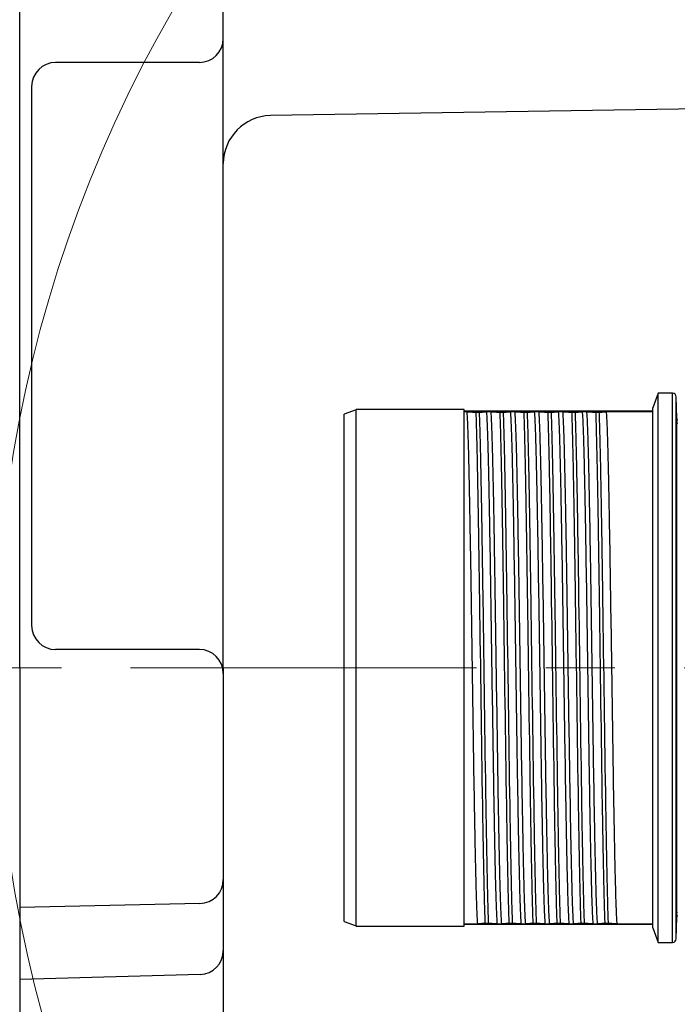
# Model space of a CAD drawing. Header units: millimetres. Extents: x 0 to 1076, y 0 to 742.
# Tile 15 of 124: x 448 to 475, y 211 to 252. Entities that reach past the tile are written whole.
import ezdxf

# ---------------------------------------------------------------- set-up
doc = ezdxf.new("R2010")
doc.units = ezdxf.units.MM
doc.header["$LTSCALE"] = 0.454724
doc.linetypes.add('CENTER', pattern=[50.8, 31.75, -6.35, 6.35, -6.35])
doc.layers.add('NoLayerName_001', color=7, linetype='Continuous')
doc.styles.get("Standard").update_dxf_attribs({"font": 'txt', "bigfont": 'extfont2'})
doc.dimstyles.get("Standard").update_dxf_attribs({"dimtxt": 2.5, "dimasz": 2.5, "dimexe": 1, "dimexo": 1, "dimtad": 1, "dimdec": 3, "dimzin": 0, "dimdsep": 46, "dimtxsty": 'Standard', "dimcen": 2.5, "dimadec": 3, "dimazin": 0, "dimtfac": 0.75, "dimtdec": 3, "dimtmove": 0, "dimatfit": 3, "dimfxl": 1, "dimarcsym": 0})

# ---------------------------------------------------------------- blocks, each defined once
blk = doc.blocks.new('_OPEN30')
at = {"color": 0, "linetype": 'ByBlock', "lineweight": -2}
for p, q in [((-1, 0.267949), (0, 0)), ((0, 0), (-1, -0.267949)), ((0, 0), (-1, 0))]:
    blk.add_line(p, q, dxfattribs=at)
blk = doc.blocks.new('*D121')
at = {"layer": 'Defpoints', "color": 0}
for p in [(428.376, 225.099), (428.476, 225.099), (413.558, 209.614), (454.179, 197.85), (454.266, 197.9)]:
    blk.add_point(p, dxfattribs=at)
at = {"layer": 'NoLayerName_001', "color": 0, "linetype": 'Continuous', "lineweight": 13}
for p, q in [((425.876, 225.099), (409.703, 225.099)), ((452.014, 196.6), (421.985, 179.262))]:
    blk.add_line(p, q, dxfattribs=at)
blk.add_arc((501.376, 225.099), 89.173, 182.40963, 207.59037, dxfattribs=at)
at = {"layer": 'NoLayerName_001', "color": 0, "lineweight": 13, "xscale": 3.75, "yscale": 3.75, "zscale": 3.75}
for p, rotation in [((412.203, 225.099), 91.20481582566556), ((424.15, 180.512), 298.7951841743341)]:
    blk.add_blockref('_OPEN30', p, dxfattribs=dict(at, rotation=rotation))
at = {"layer": 'NoLayerName_001', "color": 0, "lineweight": 13, "insert": (421.988, 203.827), "char_height": 8.75, "attachment_point": 5, "rotation": 285}
blk.add_mtext('\\W0.8000;30%%d', dxfattribs=at)
blk = doc.blocks.new('DIM_0003')
at = {"color": 3, "linetype": 'Continuous', "lineweight": 13}
blk.add_arc((54.498, 47.197), 54.498, 300, 210, dxfattribs=at)

msp = doc.modelspace()

# ---------------------------------------------------------------- linework, layer by layer
at = {"layer": 'NoLayerName_001', "color": 7, "linetype": 'Continuous', "lineweight": 25}
for p, q in [((456.3764, 225.0983), (456.3764, 286.456)), ((447.8764, 225.0983), (447.8764, 269.6203)), ((455.3764, 250.3474), (449.3764, 250.3474)), ((448.3764, 249.3474), (448.3764, 226.8634)), ((516.8444, 249.0658), (458.3444, 248.1298)), ((455.3764, 225.8634), (449.3764, 225.8634)), ((447.8764, 225.0983), (447.8764, 180.5762)), ((456.3764, 225.0983), (456.3764, 163.7405)), ((455.3987, 215.2664), (447.8764, 215.0983)), ((455.4044, 212.3096), (447.8764, 212.0983))]:
    msp.add_line(p, q, dxfattribs=at)
at = {"layer": 'NoLayerName_001', "color": 60, "linetype": 'Continuous', "lineweight": 25}
for p, q in [((474.5269, 236.5488), (474.3058, 235.9413)), ((475.1307, 236.5488), (474.5269, 236.5488)), ((474.5269, 213.6488), (474.5269, 236.5488)), ((475.1307, 213.6488), (475.1307, 236.5488)), ((475.2807, 213.7948), (475.2807, 236.4027)), ((475.3039, 235.5163), (475.2807, 236.4027)), ((461.9269, 235.8588), (461.4269, 235.6768)), ((466.4269, 235.8738), (461.9269, 235.8738)), ((461.9269, 214.324), (461.9269, 235.8736)), ((466.4269, 214.3238), (466.4269, 235.8738)), ((474.3058, 235.7988), (466.4269, 235.7988)), ((466.5376, 235.7826), (466.4269, 235.7826)), ((466.9155, 235.7626), (467.0563, 235.7626)), ((467.5376, 235.7826), (467.3707, 235.7826)), ((467.9155, 235.7626), (468.0563, 235.7626)), ((468.5376, 235.7826), (468.3707, 235.7826)), ((468.9155, 235.7626), (469.0563, 235.7626)), ((469.5376, 235.7826), (469.3707, 235.7826)), ((469.9155, 235.7626), (470.0563, 235.7626)), ((470.5376, 235.7826), (470.3707, 235.7826)), ((470.9155, 235.7626), (471.0563, 235.7626)), ((471.5376, 235.7826), (471.3707, 235.7826)), ((471.9155, 235.7626), (472.0563, 235.7626)), ((474.3058, 235.7826), (472.3707, 235.7826)), ((474.3058, 214.2564), (474.3058, 235.9412)), ((461.4269, 214.5209), (461.4269, 235.6766)), ((475.2973, 235.3738), (475.2973, 214.8237)), ((475.3022, 235.4949), (475.2995, 235.4949)), ((475.3045, 235.4948), (475.3022, 235.4949)), ((461.4269, 214.5208), (461.9269, 214.3388)), ((466.4269, 214.4149), (466.983, 214.4149)), ((474.3058, 214.3988), (466.4269, 214.3988)), ((467.4383, 214.435), (467.2974, 214.435)), ((467.8162, 214.4149), (467.983, 214.4149)), ((468.4383, 214.435), (468.2974, 214.435)), ((468.8162, 214.4149), (468.983, 214.4149)), ((469.4383, 214.435), (469.2974, 214.435)), ((469.8162, 214.4149), (469.983, 214.4149)), ((470.4383, 214.435), (470.2974, 214.435)), ((470.8162, 214.4149), (470.983, 214.4149)), ((471.4383, 214.435), (471.2974, 214.435)), ((471.8162, 214.4149), (471.983, 214.4149)), ((472.4383, 214.435), (472.2974, 214.435)), ((472.8162, 214.4149), (474.3058, 214.4149)), ((475.2807, 213.7948), (475.3039, 214.6813)), ((475.2995, 214.7026), (475.3045, 214.7027)), ((461.9269, 214.3238), (466.4269, 214.3238)), ((474.3058, 214.2563), (474.5269, 213.6488)), ((474.5269, 213.6488), (475.1307, 213.6488))]:
    msp.add_line(p, q, dxfattribs=at)
at = {"layer": 'NoLayerName_001', "color": 4, "linetype": 'CENTER', "lineweight": 13}
msp.add_line((536.2461, 225.0988), (428.3764, 225.0988), dxfattribs=at)
at = {"layer": 'NoLayerName_001', "color": 7, "linetype": 'Continuous', "lineweight": 25}
for centre, radius, start, end in [((455.3764, 251.3474), 1, 270, 0), ((449.3764, 249.3474), 1, 90, 180), ((458.3764, 246.13), 2, 90.91665, 180), ((449.3764, 226.8634), 1, 180, 270), ((455.3764, 224.8634), 1, 0, 90), ((455.3764, 216.2661), 1, 271.28019, 0), ((455.3764, 213.3092), 1, 271.60801, 0)]:
    msp.add_arc(centre, radius, start, end, dxfattribs=at)
at = {"layer": 'NoLayerName_001', "color": 60, "linetype": 'Continuous', "lineweight": 25}
for centre, start, end in [((475.1307, 236.3988), 1.49998, 90), ((475.4544, 235.4988), 181.5, 211.30226), ((475.4544, 214.6988), 148.69774, 178.5), ((475.1307, 213.7988), 270, 358.50002)]:
    msp.add_arc(centre, 0.15, start, end, dxfattribs=at)
for points, knots in [([(466.5376, 235.7826), (466.5438, 235.7822), (466.5564, 235.7811), (466.5753, 235.7798), (466.5942, 235.7785), (466.6131, 235.7773), (466.6319, 235.7761), (466.6508, 235.775), (466.676, 235.7736), (466.7075, 235.7719), (466.7453, 235.7701), (466.7831, 235.7683), (466.8209, 235.7665), (466.865, 235.7646), (466.8965, 235.7634), (466.9155, 235.7626)], [0, 0, 0, 0, 0.01892225, 0.03784447, 0.05676693, 0.07568977, 0.09461302, 0.11353661, 0.13246042, 0.17030774, 0.20815382, 0.24599897, 0.28384359, 0.32168802, 0.37845488, 0.37845488, 0.37845488, 0.37845488]), ([(466.5376, 235.7826), (466.5428, 235.7037), (466.5546, 235.5458), (466.565, 235.3085), (466.5748, 235.0712), (466.5831, 234.8339), (466.593, 234.5174), (466.604, 234.1217), (466.6159, 233.6469), (466.6286, 233.0929), (466.645, 232.3015), (466.6686, 231.0351), (466.7422, 226.6027), (466.7975, 222.17), (466.871, 218.1335), (466.8886, 217.2629), (466.9027, 216.6298), (466.9146, 216.155), (466.9232, 215.8384), (466.93, 215.601), (466.9376, 215.3637), (466.9459, 215.1263), (466.9557, 214.8891), (466.9657, 214.6518), (466.9777, 214.4939), (466.983, 214.4149)], [0, 0, 0, 0, 0.2374819, 0.4749639, 0.7124439, 0.9499281, 1.1874158, 1.6623869, 2.137351, 2.6123145, 3.3247629, 4.5121777, 6.4120386, 16.6237909, 17.8112039, 18.5236526, 19.2360993, 19.7110646, 19.94855, 20.1860359, 20.4235178, 20.6609933, 20.8984731, 21.1359794, 21.3734584, 21.3734584, 21.3734584, 21.3734584]), ([(466.9155, 235.7626), (466.9193, 235.6533), (466.9274, 235.4346), (466.9371, 235.1066), (466.949, 234.6692), (466.9621, 234.1224), (466.9784, 233.3568), (466.9992, 232.2631), (467.0306, 230.4037), (467.0953, 226.0285), (467.1499, 221.7626), (467.2099, 218.1532), (467.228, 217.1689), (467.2436, 216.4033), (467.256, 215.8565), (467.2667, 215.419), (467.2755, 215.091), (467.2853, 214.7629), (467.2935, 214.5443), (467.2974, 214.435)], [0, 0, 0, 0, 0.3281735, 0.6563496, 0.9845251, 1.6408724, 2.2972198, 3.2817416, 4.92261, 7.8761744, 16.4086917, 17.7213884, 18.7059077, 19.3622533, 20.0186037, 20.3467828, 20.6749616, 21.0031368, 21.3313094, 21.3313094, 21.3313094, 21.3313094]), ([(467.0563, 235.7626), (467.0668, 235.7631), (467.0878, 235.764), (467.1193, 235.7656), (467.1507, 235.7672), (467.1822, 235.7689), (467.2136, 235.7707), (467.2398, 235.7722), (467.2608, 235.7735), (467.2765, 235.7746), (467.2922, 235.7757), (467.308, 235.7768), (467.3237, 235.7781), (467.3393, 235.7795), (467.355, 235.781), (467.3655, 235.7821), (467.3707, 235.7826)], [0, 0, 0, 0, 0.03150043, 0.06300008, 0.09449978, 0.12600043, 0.15750299, 0.18900849, 0.20476254, 0.2205168, 0.23627058, 0.2520234, 0.26777502, 0.28352552, 0.29927533, 0.31502532, 0.31502532, 0.31502532, 0.31502532]), ([(467.0563, 235.7626), (467.0602, 235.6533), (467.0683, 235.4346), (467.078, 235.1066), (467.0899, 234.6692), (467.103, 234.1224), (467.1193, 233.3568), (467.1401, 232.2631), (467.1715, 230.4037), (467.2362, 226.0285), (467.2908, 221.7626), (467.3507, 218.1532), (467.3689, 217.1689), (467.3845, 216.4033), (467.3968, 215.8565), (467.4076, 215.419), (467.4164, 215.091), (467.4262, 214.7629), (467.4344, 214.5443), (467.4383, 214.435)], [0, 0, 0, 0, 0.3281735, 0.6563496, 0.9845251, 1.6408724, 2.2972198, 3.2817416, 4.92261, 7.8761744, 16.4086917, 17.7213884, 18.7059077, 19.3622533, 20.0186037, 20.3467828, 20.6749616, 21.0031368, 21.3313094, 21.3313094, 21.3313094, 21.3313094]), ([(467.8162, 214.4149), (467.8109, 214.4939), (467.7991, 214.6518), (467.7887, 214.8891), (467.7789, 215.1263), (467.7706, 215.3637), (467.7607, 215.6802), (467.7497, 216.0758), (467.7378, 216.5506), (467.7252, 217.1046), (467.7087, 217.8961), (467.6851, 219.1624), (467.6116, 223.5948), (467.5563, 228.0275), (467.4827, 232.064), (467.4651, 232.9346), (467.451, 233.5678), (467.4392, 234.0426), (467.4306, 234.3591), (467.4237, 234.5965), (467.4161, 234.8339), (467.4079, 235.0712), (467.398, 235.3085), (467.388, 235.5458), (467.376, 235.7037), (467.3707, 235.7826)], [0, 0, 0, 0, 0.2374819, 0.4749639, 0.7124439, 0.9499281, 1.1874158, 1.6623869, 2.137351, 2.6123145, 3.3247629, 4.5121777, 6.4120386, 16.6237909, 17.8112039, 18.5236526, 19.2360993, 19.7110646, 19.94855, 20.1860359, 20.4235178, 20.6609933, 20.8984731, 21.1359794, 21.3734584, 21.3734584, 21.3734584, 21.3734584]), ([(467.5376, 235.7826), (467.5438, 235.7822), (467.5564, 235.7811), (467.5753, 235.7798), (467.5942, 235.7785), (467.6131, 235.7773), (467.6319, 235.7761), (467.6508, 235.775), (467.676, 235.7736), (467.7075, 235.7719), (467.7453, 235.7701), (467.7831, 235.7683), (467.8209, 235.7665), (467.865, 235.7646), (467.8965, 235.7634), (467.9155, 235.7626)], [0, 0, 0, 0, 0.01892225, 0.03784447, 0.05676693, 0.07568977, 0.09461302, 0.11353661, 0.13246042, 0.17030774, 0.20815382, 0.24599897, 0.28384359, 0.32168802, 0.37845488, 0.37845488, 0.37845488, 0.37845488]), ([(467.5376, 235.7826), (467.5428, 235.7037), (467.5546, 235.5458), (467.565, 235.3085), (467.5748, 235.0712), (467.5831, 234.8339), (467.593, 234.5174), (467.604, 234.1217), (467.6159, 233.6469), (467.6286, 233.0929), (467.645, 232.3015), (467.6686, 231.0351), (467.7422, 226.6027), (467.7975, 222.17), (467.871, 218.1335), (467.8886, 217.2629), (467.9027, 216.6298), (467.9146, 216.155), (467.9232, 215.8384), (467.93, 215.601), (467.9376, 215.3637), (467.9459, 215.1263), (467.9557, 214.8891), (467.9657, 214.6518), (467.9777, 214.4939), (467.983, 214.4149)], [0, 0, 0, 0, 0.2374819, 0.4749639, 0.7124439, 0.9499281, 1.1874158, 1.6623869, 2.137351, 2.6123145, 3.3247629, 4.5121777, 6.4120386, 16.6237909, 17.8112039, 18.5236526, 19.2360993, 19.7110646, 19.94855, 20.1860359, 20.4235178, 20.6609933, 20.8984731, 21.1359794, 21.3734584, 21.3734584, 21.3734584, 21.3734584]), ([(467.9155, 235.7626), (467.9193, 235.6533), (467.9274, 235.4346), (467.9371, 235.1066), (467.949, 234.6692), (467.9621, 234.1224), (467.9784, 233.3568), (467.9992, 232.2631), (468.0306, 230.4037), (468.0953, 226.0285), (468.1499, 221.7626), (468.2099, 218.1532), (468.228, 217.1689), (468.2436, 216.4033), (468.256, 215.8565), (468.2667, 215.419), (468.2755, 215.091), (468.2853, 214.7629), (468.2935, 214.5443), (468.2974, 214.435)], [0, 0, 0, 0, 0.3281735, 0.6563496, 0.9845251, 1.6408724, 2.2972198, 3.2817416, 4.92261, 7.8761744, 16.4086917, 17.7213884, 18.7059077, 19.3622533, 20.0186037, 20.3467828, 20.6749616, 21.0031368, 21.3313094, 21.3313094, 21.3313094, 21.3313094]), ([(468.0563, 235.7626), (468.0668, 235.7631), (468.0878, 235.764), (468.1193, 235.7656), (468.1507, 235.7672), (468.1822, 235.7689), (468.2136, 235.7707), (468.2398, 235.7722), (468.2608, 235.7735), (468.2765, 235.7746), (468.2922, 235.7757), (468.308, 235.7768), (468.3237, 235.7781), (468.3393, 235.7795), (468.355, 235.781), (468.3655, 235.7821), (468.3707, 235.7826)], [0, 0, 0, 0, 0.03150043, 0.06300008, 0.09449978, 0.12600043, 0.15750299, 0.18900849, 0.20476254, 0.2205168, 0.23627058, 0.2520234, 0.26777502, 0.28352552, 0.29927533, 0.31502532, 0.31502532, 0.31502532, 0.31502532]), ([(468.0563, 235.7626), (468.0602, 235.6533), (468.0683, 235.4346), (468.078, 235.1066), (468.0899, 234.6692), (468.103, 234.1224), (468.1193, 233.3568), (468.1401, 232.2631), (468.1715, 230.4037), (468.2362, 226.0285), (468.2908, 221.7626), (468.3507, 218.1532), (468.3689, 217.1689), (468.3845, 216.4033), (468.3968, 215.8565), (468.4076, 215.419), (468.4164, 215.091), (468.4262, 214.7629), (468.4344, 214.5443), (468.4383, 214.435)], [0, 0, 0, 0, 0.3281735, 0.6563496, 0.9845251, 1.6408724, 2.2972198, 3.2817416, 4.92261, 7.8761744, 16.4086917, 17.7213884, 18.7059077, 19.3622533, 20.0186037, 20.3467828, 20.6749616, 21.0031368, 21.3313094, 21.3313094, 21.3313094, 21.3313094]), ([(468.8162, 214.4149), (468.8109, 214.4939), (468.7991, 214.6518), (468.7887, 214.8891), (468.7789, 215.1263), (468.7706, 215.3637), (468.7607, 215.6802), (468.7497, 216.0758), (468.7378, 216.5506), (468.7252, 217.1046), (468.7087, 217.8961), (468.6851, 219.1624), (468.6116, 223.5948), (468.5563, 228.0275), (468.4827, 232.064), (468.4651, 232.9346), (468.451, 233.5678), (468.4392, 234.0426), (468.4306, 234.3591), (468.4237, 234.5965), (468.4161, 234.8339), (468.4079, 235.0712), (468.398, 235.3085), (468.388, 235.5458), (468.376, 235.7037), (468.3707, 235.7826)], [0, 0, 0, 0, 0.2374819, 0.4749639, 0.7124439, 0.9499281, 1.1874158, 1.6623869, 2.137351, 2.6123145, 3.3247629, 4.5121777, 6.4120386, 16.6237909, 17.8112039, 18.5236526, 19.2360993, 19.7110646, 19.94855, 20.1860359, 20.4235178, 20.6609933, 20.8984731, 21.1359794, 21.3734584, 21.3734584, 21.3734584, 21.3734584]), ([(468.5376, 235.7826), (468.5438, 235.7822), (468.5564, 235.7811), (468.5753, 235.7798), (468.5942, 235.7785), (468.6131, 235.7773), (468.6319, 235.7761), (468.6508, 235.775), (468.676, 235.7736), (468.7075, 235.7719), (468.7453, 235.7701), (468.7831, 235.7683), (468.8209, 235.7665), (468.865, 235.7646), (468.8965, 235.7634), (468.9155, 235.7626)], [0, 0, 0, 0, 0.01892225, 0.03784447, 0.05676693, 0.07568977, 0.09461302, 0.11353661, 0.13246042, 0.17030774, 0.20815382, 0.24599897, 0.28384359, 0.32168802, 0.37845488, 0.37845488, 0.37845488, 0.37845488]), ([(468.5376, 235.7826), (468.5428, 235.7037), (468.5546, 235.5458), (468.565, 235.3085), (468.5748, 235.0712), (468.5831, 234.8339), (468.593, 234.5174), (468.604, 234.1217), (468.6159, 233.6469), (468.6286, 233.0929), (468.645, 232.3015), (468.6686, 231.0351), (468.7422, 226.6027), (468.7975, 222.17), (468.871, 218.1335), (468.8886, 217.2629), (468.9027, 216.6298), (468.9146, 216.155), (468.9232, 215.8384), (468.93, 215.601), (468.9376, 215.3637), (468.9459, 215.1263), (468.9557, 214.8891), (468.9657, 214.6518), (468.9777, 214.4939), (468.983, 214.4149)], [0, 0, 0, 0, 0.2374819, 0.4749638, 0.7124439, 0.9499281, 1.1874158, 1.6623869, 2.137351, 2.6123145, 3.3247629, 4.5121777, 6.4120386, 16.6237909, 17.8112039, 18.5236526, 19.2360993, 19.7110646, 19.94855, 20.1860359, 20.4235178, 20.6609933, 20.8984731, 21.1359794, 21.3734584, 21.3734584, 21.3734584, 21.3734584]), ([(468.9155, 235.7626), (468.9193, 235.6533), (468.9274, 235.4346), (468.9371, 235.1066), (468.949, 234.6692), (468.9621, 234.1224), (468.9784, 233.3568), (468.9992, 232.2631), (469.0306, 230.4037), (469.0953, 226.0285), (469.1499, 221.7626), (469.2099, 218.1532), (469.228, 217.1689), (469.2436, 216.4033), (469.256, 215.8565), (469.2667, 215.419), (469.2755, 215.091), (469.2853, 214.7629), (469.2935, 214.5443), (469.2974, 214.435)], [0, 0, 0, 0, 0.3281735, 0.6563496, 0.9845251, 1.6408724, 2.2972198, 3.2817416, 4.92261, 7.8761744, 16.4086917, 17.7213884, 18.7059077, 19.3622533, 20.0186037, 20.3467828, 20.6749616, 21.0031368, 21.3313094, 21.3313094, 21.3313094, 21.3313094]), ([(469.0563, 235.7626), (469.0668, 235.7631), (469.0878, 235.764), (469.1193, 235.7656), (469.1507, 235.7672), (469.1822, 235.7689), (469.2136, 235.7707), (469.2398, 235.7722), (469.2608, 235.7735), (469.2765, 235.7746), (469.2922, 235.7757), (469.308, 235.7768), (469.3237, 235.7781), (469.3393, 235.7795), (469.355, 235.781), (469.3655, 235.7821), (469.3707, 235.7826)], [0, 0, 0, 0, 0.03150043, 0.06300008, 0.09449978, 0.12600043, 0.15750299, 0.18900849, 0.20476254, 0.2205168, 0.23627058, 0.2520234, 0.26777502, 0.28352552, 0.29927533, 0.31502532, 0.31502532, 0.31502532, 0.31502532]), ([(469.0563, 235.7626), (469.0602, 235.6533), (469.0683, 235.4346), (469.078, 235.1066), (469.0899, 234.6692), (469.103, 234.1224), (469.1193, 233.3568), (469.1401, 232.2631), (469.1715, 230.4037), (469.2362, 226.0285), (469.2908, 221.7626), (469.3507, 218.1532), (469.3689, 217.1689), (469.3845, 216.4033), (469.3968, 215.8565), (469.4076, 215.419), (469.4164, 215.091), (469.4262, 214.7629), (469.4344, 214.5443), (469.4383, 214.435)], [0, 0, 0, 0, 0.3281735, 0.6563496, 0.9845251, 1.6408724, 2.2972198, 3.2817416, 4.92261, 7.8761744, 16.4086917, 17.7213884, 18.7059077, 19.3622533, 20.0186037, 20.3467828, 20.6749616, 21.0031368, 21.3313094, 21.3313094, 21.3313094, 21.3313094]), ([(469.8162, 214.4149), (469.8109, 214.4939), (469.7991, 214.6518), (469.7887, 214.8891), (469.7789, 215.1263), (469.7706, 215.3637), (469.7607, 215.6802), (469.7497, 216.0758), (469.7378, 216.5506), (469.7252, 217.1046), (469.7087, 217.8961), (469.6851, 219.1624), (469.6116, 223.5948), (469.5563, 228.0275), (469.4827, 232.064), (469.4651, 232.9346), (469.451, 233.5678), (469.4392, 234.0426), (469.4306, 234.3591), (469.4237, 234.5965), (469.4161, 234.8339), (469.4079, 235.0712), (469.398, 235.3085), (469.388, 235.5458), (469.376, 235.7037), (469.3707, 235.7826)], [0, 0, 0, 0, 0.2374819, 0.4749639, 0.7124439, 0.9499281, 1.1874158, 1.6623869, 2.137351, 2.6123145, 3.3247629, 4.5121777, 6.4120386, 16.6237909, 17.8112039, 18.5236526, 19.2360993, 19.7110646, 19.94855, 20.1860359, 20.4235178, 20.6609933, 20.8984731, 21.1359794, 21.3734584, 21.3734584, 21.3734584, 21.3734584]), ([(469.5376, 235.7826), (469.5438, 235.7822), (469.5564, 235.7811), (469.5753, 235.7798), (469.5942, 235.7785), (469.6131, 235.7773), (469.6319, 235.7761), (469.6508, 235.775), (469.676, 235.7736), (469.7075, 235.7719), (469.7453, 235.7701), (469.7831, 235.7683), (469.8209, 235.7665), (469.865, 235.7646), (469.8965, 235.7634), (469.9155, 235.7626)], [0, 0, 0, 0, 0.01892225, 0.03784447, 0.05676693, 0.07568977, 0.09461302, 0.11353661, 0.13246042, 0.17030774, 0.20815382, 0.24599897, 0.28384359, 0.32168802, 0.37845488, 0.37845488, 0.37845488, 0.37845488]), ([(469.5376, 235.7826), (469.5428, 235.7037), (469.5546, 235.5458), (469.565, 235.3085), (469.5748, 235.0712), (469.5831, 234.8339), (469.593, 234.5174), (469.604, 234.1217), (469.6159, 233.6469), (469.6286, 233.0929), (469.645, 232.3015), (469.6686, 231.0351), (469.7422, 226.6027), (469.7975, 222.17), (469.871, 218.1335), (469.8886, 217.2629), (469.9027, 216.6298), (469.9146, 216.155), (469.9232, 215.8384), (469.93, 215.601), (469.9376, 215.3637), (469.9459, 215.1263), (469.9557, 214.8891), (469.9657, 214.6518), (469.9777, 214.4939), (469.983, 214.4149)], [0, 0, 0, 0, 0.2374819, 0.4749639, 0.7124439, 0.9499281, 1.1874158, 1.6623869, 2.137351, 2.6123145, 3.3247629, 4.5121777, 6.4120386, 16.6237909, 17.8112039, 18.5236526, 19.2360993, 19.7110646, 19.94855, 20.1860359, 20.4235178, 20.6609933, 20.8984731, 21.1359794, 21.3734584, 21.3734584, 21.3734584, 21.3734584]), ([(469.9155, 235.7626), (469.9193, 235.6533), (469.9274, 235.4346), (469.9371, 235.1066), (469.949, 234.6692), (469.9621, 234.1224), (469.9784, 233.3568), (469.9992, 232.2631), (470.0306, 230.4037), (470.0953, 226.0285), (470.1499, 221.7626), (470.2099, 218.1532), (470.228, 217.1689), (470.2436, 216.4033), (470.256, 215.8565), (470.2667, 215.419), (470.2755, 215.091), (470.2853, 214.7629), (470.2935, 214.5443), (470.2974, 214.435)], [0, 0, 0, 0, 0.3281735, 0.6563496, 0.9845251, 1.6408724, 2.2972198, 3.2817416, 4.92261, 7.8761744, 16.4086917, 17.7213884, 18.7059077, 19.3622533, 20.0186037, 20.3467828, 20.6749616, 21.0031368, 21.3313094, 21.3313094, 21.3313094, 21.3313094]), ([(470.0563, 235.7626), (470.0668, 235.7631), (470.0878, 235.764), (470.1193, 235.7656), (470.1507, 235.7672), (470.1822, 235.7689), (470.2136, 235.7707), (470.2398, 235.7722), (470.2608, 235.7735), (470.2765, 235.7746), (470.2922, 235.7757), (470.308, 235.7768), (470.3237, 235.7781), (470.3393, 235.7795), (470.355, 235.781), (470.3655, 235.7821), (470.3707, 235.7826)], [0, 0, 0, 0, 0.03150043, 0.06300008, 0.09449978, 0.12600043, 0.15750299, 0.18900849, 0.20476254, 0.2205168, 0.23627058, 0.2520234, 0.26777502, 0.28352552, 0.29927533, 0.31502532, 0.31502532, 0.31502532, 0.31502532]), ([(470.0563, 235.7626), (470.0602, 235.6533), (470.0683, 235.4346), (470.078, 235.1066), (470.0899, 234.6692), (470.103, 234.1224), (470.1193, 233.3568), (470.1401, 232.2631), (470.1715, 230.4037), (470.2362, 226.0285), (470.2908, 221.7626), (470.3507, 218.1532), (470.3689, 217.1689), (470.3845, 216.4033), (470.3968, 215.8565), (470.4076, 215.419), (470.4164, 215.091), (470.4262, 214.7629), (470.4344, 214.5443), (470.4383, 214.435)], [0, 0, 0, 0, 0.3281735, 0.6563496, 0.9845251, 1.6408724, 2.2972198, 3.2817416, 4.92261, 7.8761744, 16.4086917, 17.7213884, 18.7059077, 19.3622533, 20.0186037, 20.3467828, 20.6749616, 21.0031368, 21.3313094, 21.3313094, 21.3313094, 21.3313094]), ([(470.8162, 214.4149), (470.8109, 214.4939), (470.7991, 214.6518), (470.7887, 214.8891), (470.7789, 215.1263), (470.7706, 215.3637), (470.7607, 215.6802), (470.7497, 216.0758), (470.7378, 216.5506), (470.7252, 217.1046), (470.7087, 217.8961), (470.6851, 219.1624), (470.6116, 223.5948), (470.5563, 228.0275), (470.4827, 232.064), (470.4651, 232.9346), (470.451, 233.5678), (470.4392, 234.0426), (470.4306, 234.3591), (470.4237, 234.5965), (470.4161, 234.8339), (470.4079, 235.0712), (470.398, 235.3085), (470.388, 235.5458), (470.376, 235.7037), (470.3707, 235.7826)], [0, 0, 0, 0, 0.2374819, 0.4749639, 0.7124439, 0.9499281, 1.1874158, 1.6623869, 2.137351, 2.6123145, 3.3247629, 4.5121777, 6.4120386, 16.6237909, 17.8112039, 18.5236526, 19.2360993, 19.7110646, 19.94855, 20.1860359, 20.4235178, 20.6609933, 20.8984731, 21.1359794, 21.3734584, 21.3734584, 21.3734584, 21.3734584]), ([(470.5376, 235.7826), (470.5438, 235.7822), (470.5564, 235.7811), (470.5753, 235.7798), (470.5942, 235.7785), (470.6131, 235.7773), (470.6319, 235.7761), (470.6508, 235.775), (470.676, 235.7736), (470.7075, 235.7719), (470.7453, 235.7701), (470.7831, 235.7683), (470.8209, 235.7665), (470.865, 235.7646), (470.8965, 235.7634), (470.9155, 235.7626)], [0, 0, 0, 0, 0.01892225, 0.03784447, 0.05676693, 0.07568977, 0.09461302, 0.11353661, 0.13246042, 0.17030774, 0.20815382, 0.24599897, 0.28384359, 0.32168802, 0.37845488, 0.37845488, 0.37845488, 0.37845488]), ([(470.5376, 235.7826), (470.5428, 235.7037), (470.5546, 235.5458), (470.565, 235.3085), (470.5748, 235.0712), (470.5831, 234.8339), (470.593, 234.5174), (470.604, 234.1217), (470.6159, 233.6469), (470.6286, 233.0929), (470.645, 232.3015), (470.6686, 231.0351), (470.7422, 226.6027), (470.7975, 222.17), (470.871, 218.1335), (470.8886, 217.2629), (470.9027, 216.6298), (470.9146, 216.155), (470.9232, 215.8384), (470.93, 215.601), (470.9376, 215.3637), (470.9459, 215.1263), (470.9557, 214.8891), (470.9657, 214.6518), (470.9777, 214.4939), (470.983, 214.4149)], [0, 0, 0, 0, 0.2374819, 0.4749639, 0.7124439, 0.9499281, 1.1874158, 1.6623869, 2.137351, 2.6123145, 3.3247629, 4.5121777, 6.4120386, 16.6237909, 17.8112039, 18.5236526, 19.2360993, 19.7110646, 19.94855, 20.1860359, 20.4235178, 20.6609933, 20.8984731, 21.1359794, 21.3734584, 21.3734584, 21.3734584, 21.3734584]), ([(470.9155, 235.7626), (470.9193, 235.6533), (470.9274, 235.4346), (470.9371, 235.1066), (470.949, 234.6692), (470.9621, 234.1224), (470.9784, 233.3568), (470.9992, 232.2631), (471.0306, 230.4037), (471.0953, 226.0285), (471.1499, 221.7626), (471.2099, 218.1532), (471.228, 217.1689), (471.2436, 216.4033), (471.256, 215.8565), (471.2667, 215.419), (471.2755, 215.091), (471.2853, 214.7629), (471.2935, 214.5443), (471.2974, 214.435)], [0, 0, 0, 0, 0.3281735, 0.6563496, 0.9845251, 1.6408724, 2.2972198, 3.2817416, 4.92261, 7.8761744, 16.4086917, 17.7213884, 18.7059077, 19.3622533, 20.0186037, 20.3467828, 20.6749616, 21.0031368, 21.3313094, 21.3313094, 21.3313094, 21.3313094]), ([(471.0563, 235.7626), (471.0668, 235.7631), (471.0878, 235.764), (471.1193, 235.7656), (471.1507, 235.7672), (471.1822, 235.7689), (471.2136, 235.7707), (471.2398, 235.7722), (471.2608, 235.7735), (471.2765, 235.7746), (471.2922, 235.7757), (471.308, 235.7768), (471.3237, 235.7781), (471.3393, 235.7795), (471.355, 235.781), (471.3655, 235.7821), (471.3707, 235.7826)], [0, 0, 0, 0, 0.03150043, 0.06300008, 0.09449978, 0.12600043, 0.15750299, 0.18900849, 0.20476254, 0.2205168, 0.23627058, 0.2520234, 0.26777502, 0.28352552, 0.29927533, 0.31502532, 0.31502532, 0.31502532, 0.31502532]), ([(471.0563, 235.7626), (471.0602, 235.6533), (471.0683, 235.4346), (471.078, 235.1066), (471.0899, 234.6692), (471.103, 234.1224), (471.1193, 233.3568), (471.1401, 232.2631), (471.1715, 230.4037), (471.2362, 226.0285), (471.2908, 221.7626), (471.3507, 218.1532), (471.3689, 217.1689), (471.3845, 216.4033), (471.3968, 215.8565), (471.4076, 215.419), (471.4164, 215.091), (471.4262, 214.7629), (471.4344, 214.5443), (471.4383, 214.435)], [0, 0, 0, 0, 0.3281735, 0.6563496, 0.9845251, 1.6408724, 2.2972198, 3.2817416, 4.92261, 7.8761744, 16.4086917, 17.7213884, 18.7059077, 19.3622533, 20.0186037, 20.3467828, 20.6749616, 21.0031368, 21.3313094, 21.3313094, 21.3313094, 21.3313094]), ([(471.8162, 214.4149), (471.8109, 214.4939), (471.7991, 214.6518), (471.7887, 214.8891), (471.7789, 215.1263), (471.7706, 215.3637), (471.7607, 215.6802), (471.7497, 216.0758), (471.7378, 216.5506), (471.7252, 217.1046), (471.7087, 217.8961), (471.6851, 219.1624), (471.6116, 223.5948), (471.5563, 228.0275), (471.4827, 232.064), (471.4651, 232.9346), (471.451, 233.5678), (471.4392, 234.0426), (471.4306, 234.3591), (471.4237, 234.5965), (471.4161, 234.8339), (471.4079, 235.0712), (471.398, 235.3085), (471.388, 235.5458), (471.376, 235.7037), (471.3707, 235.7826)], [0, 0, 0, 0, 0.2374819, 0.4749639, 0.7124439, 0.9499281, 1.1874158, 1.6623869, 2.137351, 2.6123145, 3.3247629, 4.5121777, 6.4120386, 16.6237909, 17.8112039, 18.5236526, 19.2360993, 19.7110646, 19.94855, 20.1860359, 20.4235178, 20.6609933, 20.8984731, 21.1359794, 21.3734584, 21.3734584, 21.3734584, 21.3734584]), ([(471.5376, 235.7826), (471.5438, 235.7822), (471.5564, 235.7811), (471.5753, 235.7798), (471.5942, 235.7785), (471.6131, 235.7773), (471.6319, 235.7761), (471.6508, 235.775), (471.676, 235.7736), (471.7075, 235.7719), (471.7453, 235.7701), (471.7831, 235.7683), (471.8209, 235.7665), (471.865, 235.7646), (471.8965, 235.7634), (471.9155, 235.7626)], [0, 0, 0, 0, 0.01892225, 0.03784447, 0.05676693, 0.07568977, 0.09461302, 0.11353661, 0.13246042, 0.17030774, 0.20815382, 0.24599897, 0.28384359, 0.32168802, 0.37845488, 0.37845488, 0.37845488, 0.37845488]), ([(471.5376, 235.7826), (471.5428, 235.7037), (471.5546, 235.5458), (471.565, 235.3085), (471.5748, 235.0712), (471.5831, 234.8339), (471.593, 234.5174), (471.604, 234.1217), (471.6159, 233.6469), (471.6286, 233.0929), (471.645, 232.3015), (471.6686, 231.0351), (471.7422, 226.6027), (471.7975, 222.17), (471.871, 218.1335), (471.8886, 217.2629), (471.9027, 216.6298), (471.9146, 216.155), (471.9232, 215.8384), (471.93, 215.601), (471.9376, 215.3637), (471.9459, 215.1263), (471.9557, 214.8891), (471.9657, 214.6518), (471.9777, 214.4939), (471.983, 214.4149)], [0, 0, 0, 0, 0.2374819, 0.4749638, 0.7124439, 0.9499281, 1.1874158, 1.6623869, 2.137351, 2.6123145, 3.3247629, 4.5121777, 6.4120386, 16.6237909, 17.8112039, 18.5236526, 19.2360993, 19.7110646, 19.94855, 20.1860359, 20.4235178, 20.6609933, 20.8984731, 21.1359794, 21.3734584, 21.3734584, 21.3734584, 21.3734584]), ([(471.9155, 235.7626), (471.9193, 235.6533), (471.9274, 235.4346), (471.9371, 235.1066), (471.949, 234.6692), (471.9621, 234.1224), (471.9784, 233.3568), (471.9992, 232.2631), (472.0306, 230.4037), (472.0953, 226.0285), (472.1499, 221.7626), (472.2099, 218.1532), (472.228, 217.1689), (472.2436, 216.4033), (472.256, 215.8565), (472.2667, 215.419), (472.2755, 215.091), (472.2853, 214.7629), (472.2935, 214.5443), (472.2974, 214.435)], [0, 0, 0, 0, 0.3281735, 0.6563496, 0.9845251, 1.6408724, 2.2972198, 3.2817416, 4.92261, 7.8761744, 16.4086917, 17.7213884, 18.7059077, 19.3622533, 20.0186037, 20.3467828, 20.6749616, 21.0031368, 21.3313094, 21.3313094, 21.3313094, 21.3313094]), ([(472.0563, 235.7626), (472.0668, 235.7631), (472.0878, 235.764), (472.1193, 235.7656), (472.1507, 235.7672), (472.1822, 235.7689), (472.2136, 235.7707), (472.2398, 235.7722), (472.2608, 235.7735), (472.2765, 235.7746), (472.2922, 235.7757), (472.308, 235.7768), (472.3237, 235.7781), (472.3393, 235.7795), (472.355, 235.781), (472.3655, 235.7821), (472.3707, 235.7826)], [0, 0, 0, 0, 0.03150043, 0.06300008, 0.09449978, 0.12600043, 0.15750299, 0.18900849, 0.20476254, 0.2205168, 0.23627058, 0.2520234, 0.26777502, 0.28352552, 0.29927533, 0.31502532, 0.31502532, 0.31502532, 0.31502532]), ([(472.0563, 235.7626), (472.0602, 235.6533), (472.0683, 235.4346), (472.078, 235.1066), (472.0899, 234.6692), (472.103, 234.1224), (472.1193, 233.3568), (472.1401, 232.2631), (472.1715, 230.4037), (472.2362, 226.0285), (472.2908, 221.7626), (472.3507, 218.1532), (472.3689, 217.1689), (472.3845, 216.4033), (472.3968, 215.8565), (472.4076, 215.419), (472.4164, 215.091), (472.4262, 214.7629), (472.4344, 214.5443), (472.4383, 214.435)], [0, 0, 0, 0, 0.3281735, 0.6563496, 0.9845251, 1.6408724, 2.2972198, 3.2817416, 4.92261, 7.8761744, 16.4086917, 17.7213884, 18.7059077, 19.3622533, 20.0186037, 20.3467828, 20.6749616, 21.0031368, 21.3313094, 21.3313094, 21.3313094, 21.3313094]), ([(472.8162, 214.4149), (472.8109, 214.4939), (472.7991, 214.6518), (472.7887, 214.8891), (472.7789, 215.1263), (472.7706, 215.3637), (472.7607, 215.6802), (472.7497, 216.0758), (472.7378, 216.5506), (472.7252, 217.1046), (472.7087, 217.8961), (472.6851, 219.1624), (472.6116, 223.5948), (472.5563, 228.0275), (472.4827, 232.064), (472.4651, 232.9346), (472.451, 233.5678), (472.4392, 234.0426), (472.4306, 234.3591), (472.4237, 234.5965), (472.4161, 234.8339), (472.4079, 235.0712), (472.398, 235.3085), (472.388, 235.5458), (472.376, 235.7037), (472.3707, 235.7826)], [0, 0, 0, 0, 0.2374819, 0.4749639, 0.7124439, 0.9499281, 1.1874158, 1.6623869, 2.137351, 2.6123145, 3.3247629, 4.5121777, 6.4120386, 16.6237909, 17.8112039, 18.5236526, 19.2360993, 19.7110646, 19.94855, 20.1860359, 20.4235178, 20.6609933, 20.8984731, 21.1359794, 21.3734584, 21.3734584, 21.3734584, 21.3734584]), ([(475.2995, 235.4949), (475.2993, 235.494), (475.2989, 235.4921), (475.2989, 235.4894), (475.2984, 235.4869), (475.2982, 235.4844), (475.2981, 235.4807), (475.2981, 235.4771), (475.298, 235.4734), (475.298, 235.4698), (475.2979, 235.4663), (475.2978, 235.4627), (475.2977, 235.46), (475.2977, 235.4573), (475.2976, 235.4537), (475.2975, 235.4448), (475.2974, 235.4331), (475.2974, 235.4196), (475.2973, 235.4071), (475.2973, 235.3918), (475.2973, 235.3801), (475.2973, 235.3738)], [0, 0, 0, 0, 0.00286951, 0.00564697, 0.00802037, 0.01057008, 0.01329793, 0.0188864, 0.02161341, 0.02430019, 0.02962057, 0.03228679, 0.03496662, 0.03765713, 0.04035522, 0.04576182, 0.06462405, 0.07538493, 0.08615385, 0.10231592, 0.12117196, 0.12117196, 0.12117196, 0.12117196]), ([(475.2973, 235.3738), (475.2973, 235.3724), (475.2974, 235.3695), (475.2978, 235.3651), (475.2982, 235.3608), (475.2988, 235.3564), (475.2996, 235.3521), (475.3005, 235.3478), (475.3015, 235.3435), (475.3027, 235.3393), (475.3039, 235.3351), (475.3053, 235.3309), (475.3069, 235.3268), (475.3085, 235.3227), (475.3103, 235.3187), (475.3122, 235.3147), (475.3142, 235.3109), (475.3163, 235.3071), (475.3186, 235.3033), (475.3209, 235.2997), (475.3234, 235.2961), (475.3251, 235.2937), (475.3259, 235.2926)], [0, 0, 0, 0, 0.004352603, 0.00871565, 0.013088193, 0.017469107, 0.02185712, 0.026250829, 0.030648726, 0.035049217, 0.039450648, 0.043851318, 0.048249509, 0.052643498, 0.057031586, 0.061412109, 0.06578347, 0.070145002, 0.074498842, 0.078847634, 0.083193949, 0.087540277, 0.087540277, 0.087540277, 0.087540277]), ([(475.2995, 235.4949), (475.2996, 235.493), (475.2997, 235.4892), (475.3002, 235.4834), (475.3009, 235.4777), (475.3019, 235.472), (475.303, 235.4663), (475.3044, 235.4606), (475.306, 235.455), (475.3079, 235.4495), (475.3099, 235.444), (475.3121, 235.4386), (475.3145, 235.4333), (475.3171, 235.4281), (475.3199, 235.4231), (475.3229, 235.4181), (475.325, 235.415), (475.3261, 235.4134)], [0, 0, 0, 0, 0.005731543, 0.011489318, 0.017270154, 0.023070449, 0.028886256, 0.034713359, 0.040547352, 0.046383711, 0.052217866, 0.058045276, 0.0638615, 0.069662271, 0.075443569, 0.081201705, 0.086933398, 0.086933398, 0.086933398, 0.086933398]), ([(475.2973, 214.8237), (475.2973, 214.8252), (475.2974, 214.8281), (475.2978, 214.8324), (475.2982, 214.8368), (475.2988, 214.8411), (475.2996, 214.8454), (475.3005, 214.8497), (475.3015, 214.854), (475.3027, 214.8583), (475.3039, 214.8625), (475.3053, 214.8666), (475.3069, 214.8708), (475.3085, 214.8748), (475.3103, 214.8788), (475.3122, 214.8828), (475.3142, 214.8867), (475.3163, 214.8905), (475.3186, 214.8942), (475.3209, 214.8979), (475.3234, 214.9015), (475.3251, 214.9038), (475.3259, 214.905)], [0, 0, 0, 0, 0.004352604, 0.008715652, 0.013088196, 0.017469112, 0.021857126, 0.026250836, 0.030648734, 0.035049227, 0.039450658, 0.04385133, 0.048249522, 0.052643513, 0.057031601, 0.061412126, 0.065783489, 0.070145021, 0.074498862, 0.078847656, 0.083193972, 0.087540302, 0.087540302, 0.087540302, 0.087540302]), ([(475.2973, 214.8237), (475.2973, 214.8165), (475.2973, 214.8049), (475.2973, 214.7896), (475.2974, 214.7779), (475.2974, 214.7645), (475.2975, 214.7528), (475.2976, 214.7438), (475.2977, 214.7402), (475.2977, 214.7375), (475.2978, 214.7348), (475.2979, 214.7304), (475.298, 214.7259), (475.2981, 214.7205), (475.2981, 214.7168), (475.2982, 214.7132), (475.2984, 214.7106), (475.2989, 214.7081), (475.2989, 214.7054), (475.2993, 214.7036), (475.2995, 214.7026)], [0, 0, 0, 0, 0.02155007, 0.03501811, 0.04578703, 0.05654791, 0.07541014, 0.08081674, 0.08351483, 0.08620534, 0.08888517, 0.09155139, 0.09955855, 0.10228555, 0.10787403, 0.11060188, 0.11315159, 0.11552498, 0.11830244, 0.12117196, 0.12117196, 0.12117196, 0.12117196]), ([(475.2995, 214.7026), (475.2996, 214.7045), (475.2997, 214.7084), (475.3002, 214.7141), (475.3009, 214.7198), (475.3019, 214.7256), (475.303, 214.7313), (475.3044, 214.7369), (475.306, 214.7425), (475.3079, 214.7481), (475.3099, 214.7535), (475.3121, 214.7589), (475.3145, 214.7642), (475.3171, 214.7694), (475.3199, 214.7745), (475.3229, 214.7794), (475.325, 214.7826), (475.3261, 214.7842)], [0, 0, 0, 0, 0.005731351, 0.011488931, 0.01726957, 0.023069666, 0.028885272, 0.034712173, 0.040545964, 0.046382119, 0.052216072, 0.05804328, 0.063859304, 0.069659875, 0.075440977, 0.081198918, 0.086930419, 0.086930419, 0.086930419, 0.086930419]), ([(467.2974, 214.435), (467.2869, 214.4345), (467.2659, 214.4335), (467.2345, 214.432), (467.203, 214.4304), (467.1715, 214.4287), (467.1401, 214.4269), (467.1139, 214.4253), (467.0929, 214.424), (467.0772, 214.423), (467.0615, 214.4219), (467.0458, 214.4207), (467.0301, 214.4195), (467.0144, 214.4181), (466.9987, 214.4166), (466.9883, 214.4155), (466.983, 214.4149)], [0, 0, 0, 0, 0.03150043, 0.06300008, 0.09449978, 0.12600043, 0.15750299, 0.18900849, 0.20476254, 0.2205168, 0.23627058, 0.2520234, 0.26777502, 0.28352552, 0.29927533, 0.31502532, 0.31502532, 0.31502532, 0.31502532]), ([(467.8162, 214.4149), (467.8099, 214.4154), (467.7973, 214.4164), (467.7784, 214.4178), (467.7596, 214.4191), (467.7407, 214.4203), (467.7218, 214.4214), (467.7029, 214.4225), (467.6777, 214.4239), (467.6462, 214.4256), (467.6084, 214.4275), (467.5706, 214.4293), (467.5328, 214.431), (467.4887, 214.4329), (467.4572, 214.4342), (467.4383, 214.435)], [0, 0, 0, 0, 0.01892225, 0.03784447, 0.05676693, 0.07568977, 0.09461302, 0.11353661, 0.13246042, 0.17030774, 0.20815382, 0.24599897, 0.28384359, 0.32168802, 0.37845488, 0.37845488, 0.37845488, 0.37845488]), ([(468.2974, 214.435), (468.2869, 214.4345), (468.2659, 214.4335), (468.2345, 214.432), (468.203, 214.4304), (468.1715, 214.4287), (468.1401, 214.4269), (468.1139, 214.4253), (468.0929, 214.424), (468.0772, 214.423), (468.0615, 214.4219), (468.0458, 214.4207), (468.0301, 214.4195), (468.0144, 214.4181), (467.9987, 214.4166), (467.9883, 214.4155), (467.983, 214.4149)], [0, 0, 0, 0, 0.03150043, 0.06300008, 0.09449978, 0.12600043, 0.15750299, 0.18900849, 0.20476254, 0.2205168, 0.23627058, 0.2520234, 0.26777502, 0.28352552, 0.29927533, 0.31502532, 0.31502532, 0.31502532, 0.31502532]), ([(468.8162, 214.4149), (468.8099, 214.4154), (468.7973, 214.4164), (468.7784, 214.4178), (468.7596, 214.4191), (468.7407, 214.4203), (468.7218, 214.4214), (468.7029, 214.4225), (468.6777, 214.4239), (468.6462, 214.4256), (468.6084, 214.4275), (468.5706, 214.4293), (468.5328, 214.431), (468.4887, 214.4329), (468.4572, 214.4342), (468.4383, 214.435)], [0, 0, 0, 0, 0.01892225, 0.03784447, 0.05676693, 0.07568977, 0.09461302, 0.11353661, 0.13246042, 0.17030774, 0.20815382, 0.24599897, 0.28384359, 0.32168802, 0.37845488, 0.37845488, 0.37845488, 0.37845488]), ([(469.2974, 214.435), (469.2869, 214.4345), (469.2659, 214.4335), (469.2345, 214.432), (469.203, 214.4304), (469.1715, 214.4287), (469.1401, 214.4269), (469.1139, 214.4253), (469.0929, 214.424), (469.0772, 214.423), (469.0615, 214.4219), (469.0458, 214.4207), (469.0301, 214.4195), (469.0144, 214.4181), (468.9987, 214.4166), (468.9883, 214.4155), (468.983, 214.4149)], [0, 0, 0, 0, 0.03150043, 0.06300008, 0.09449978, 0.12600043, 0.15750299, 0.18900849, 0.20476254, 0.2205168, 0.23627058, 0.2520234, 0.26777502, 0.28352552, 0.29927533, 0.31502532, 0.31502532, 0.31502532, 0.31502532]), ([(469.8162, 214.4149), (469.8099, 214.4154), (469.7973, 214.4164), (469.7784, 214.4178), (469.7596, 214.4191), (469.7407, 214.4203), (469.7218, 214.4214), (469.7029, 214.4225), (469.6777, 214.4239), (469.6462, 214.4256), (469.6084, 214.4275), (469.5706, 214.4293), (469.5328, 214.431), (469.4887, 214.4329), (469.4572, 214.4342), (469.4383, 214.435)], [0, 0, 0, 0, 0.01892225, 0.03784447, 0.05676693, 0.07568977, 0.09461302, 0.11353661, 0.13246042, 0.17030774, 0.20815382, 0.24599897, 0.28384359, 0.32168802, 0.37845488, 0.37845488, 0.37845488, 0.37845488]), ([(470.2974, 214.435), (470.2869, 214.4345), (470.2659, 214.4335), (470.2345, 214.432), (470.203, 214.4304), (470.1715, 214.4287), (470.1401, 214.4269), (470.1139, 214.4253), (470.0929, 214.424), (470.0772, 214.423), (470.0615, 214.4219), (470.0458, 214.4207), (470.0301, 214.4195), (470.0144, 214.4181), (469.9987, 214.4166), (469.9883, 214.4155), (469.983, 214.4149)], [0, 0, 0, 0, 0.03150043, 0.06300008, 0.09449978, 0.12600043, 0.15750299, 0.18900849, 0.20476254, 0.2205168, 0.23627058, 0.2520234, 0.26777502, 0.28352552, 0.29927533, 0.31502532, 0.31502532, 0.31502532, 0.31502532]), ([(470.8162, 214.4149), (470.8099, 214.4154), (470.7973, 214.4164), (470.7784, 214.4178), (470.7596, 214.4191), (470.7407, 214.4203), (470.7218, 214.4214), (470.7029, 214.4225), (470.6777, 214.4239), (470.6462, 214.4256), (470.6084, 214.4275), (470.5706, 214.4293), (470.5328, 214.431), (470.4887, 214.4329), (470.4572, 214.4342), (470.4383, 214.435)], [0, 0, 0, 0, 0.01892225, 0.03784447, 0.05676693, 0.07568977, 0.09461302, 0.11353661, 0.13246042, 0.17030774, 0.20815382, 0.24599897, 0.28384359, 0.32168802, 0.37845488, 0.37845488, 0.37845488, 0.37845488]), ([(471.2974, 214.435), (471.2869, 214.4345), (471.2659, 214.4335), (471.2345, 214.432), (471.203, 214.4304), (471.1715, 214.4287), (471.1401, 214.4269), (471.1139, 214.4253), (471.0929, 214.424), (471.0772, 214.423), (471.0615, 214.4219), (471.0458, 214.4207), (471.0301, 214.4195), (471.0144, 214.4181), (470.9987, 214.4166), (470.9883, 214.4155), (470.983, 214.4149)], [0, 0, 0, 0, 0.03150043, 0.06300008, 0.09449978, 0.12600043, 0.15750299, 0.18900849, 0.20476254, 0.2205168, 0.23627058, 0.2520234, 0.26777502, 0.28352552, 0.29927533, 0.31502532, 0.31502532, 0.31502532, 0.31502532]), ([(471.8162, 214.4149), (471.8099, 214.4154), (471.7973, 214.4164), (471.7784, 214.4178), (471.7596, 214.4191), (471.7407, 214.4203), (471.7218, 214.4214), (471.7029, 214.4225), (471.6777, 214.4239), (471.6462, 214.4256), (471.6084, 214.4275), (471.5706, 214.4293), (471.5328, 214.431), (471.4887, 214.4329), (471.4572, 214.4342), (471.4383, 214.435)], [0, 0, 0, 0, 0.01892225, 0.03784447, 0.05676693, 0.07568977, 0.09461302, 0.11353661, 0.13246042, 0.17030774, 0.20815382, 0.24599897, 0.28384359, 0.32168802, 0.37845488, 0.37845488, 0.37845488, 0.37845488]), ([(472.2974, 214.435), (472.2869, 214.4345), (472.2659, 214.4335), (472.2345, 214.432), (472.203, 214.4304), (472.1715, 214.4287), (472.1401, 214.4269), (472.1139, 214.4253), (472.0929, 214.424), (472.0772, 214.423), (472.0615, 214.4219), (472.0458, 214.4207), (472.0301, 214.4195), (472.0144, 214.4181), (471.9987, 214.4166), (471.9883, 214.4155), (471.983, 214.4149)], [0, 0, 0, 0, 0.03150043, 0.06300008, 0.09449978, 0.12600043, 0.15750299, 0.18900849, 0.20476254, 0.2205168, 0.23627058, 0.2520234, 0.26777502, 0.28352552, 0.29927533, 0.31502532, 0.31502532, 0.31502532, 0.31502532]), ([(472.8162, 214.4149), (472.8099, 214.4154), (472.7973, 214.4164), (472.7784, 214.4178), (472.7596, 214.4191), (472.7407, 214.4203), (472.7218, 214.4214), (472.7029, 214.4225), (472.6777, 214.4239), (472.6462, 214.4256), (472.6084, 214.4275), (472.5706, 214.4293), (472.5328, 214.431), (472.4887, 214.4329), (472.4572, 214.4342), (472.4383, 214.435)], [0, 0, 0, 0, 0.01892225, 0.03784447, 0.05676693, 0.07568977, 0.09461302, 0.11353661, 0.13246042, 0.17030774, 0.20815382, 0.24599897, 0.28384359, 0.32168802, 0.37845488, 0.37845488, 0.37845488, 0.37845488])]:
    msp.add_open_spline(points, degree=3, knots=knots, dxfattribs=at)

# ---------------------------------------------------------------- block references
at = {"layer": 'NoLayerName_001', "color": 3, "linetype": 'Continuous', "lineweight": 13}
msp.add_blockref('DIM_0003', (446.8781, 177.9019), dxfattribs=at)

# ---------------------------------------------------------------- dimensions: what is measured, and where the dimension line sits
dim = msp.add_angular_dim_2l(base=(413.557718, 209.613979), line1=((454.179485, 197.849647), (454.266088, 197.899647)), line2=((428.376358, 225.098774), (428.476358, 225.098774)), text='\\W0.8000;<>', dimstyle='Standard', override={"dimtxt": 8.75, "dimasz": 3.75, "dimexe": 2.5, "dimexo": 2.5, "dimgap": 2.5, "dimblk": 'OPEN30', "dimclrd": 0, "dimclre": 0, "dimclrt": 0, "dimazin": 2, "dimtp": 0, "dimtm": 0, "dimlwd": 13, "dimlwe": 13}, dxfattribs=at)
dim.commit()
dim.dimension.update_dxf_attribs({"geometry": '*D121', "text_midpoint": (415.241484, 202.019004), "dimtype": 162})

doc.saveas('drawing.dxf')
